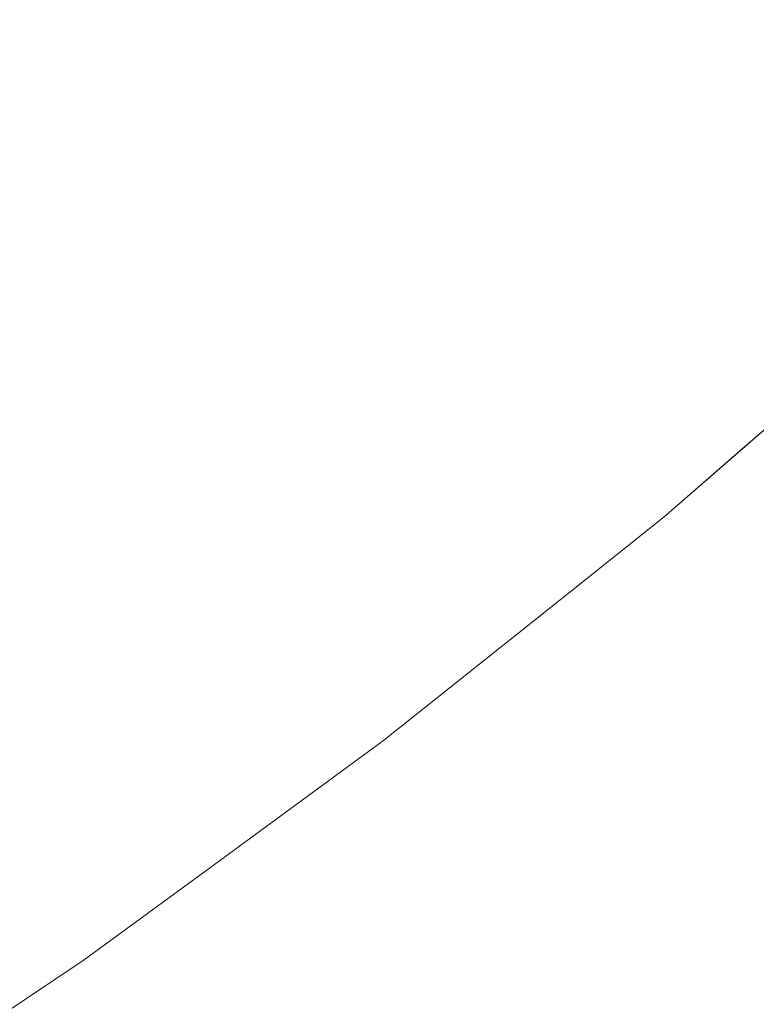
# Model space of a CAD drawing. Header units: centimetres. Extents: x -35.1 to 36.2, y 4.2 to 6.
# Tile 237 of 256: x 12.1765 to 12.1968, y 4.553 to 4.5801. Entities that reach past the tile are written whole.
import ezdxf

# ---------------------------------------------------------------- set-up
doc = ezdxf.new("R2010")
doc.units = ezdxf.units.CM
doc.header["$LTSCALE"] = 2.54
doc.layers.add('Lucido design-1', color=7, linetype='Continuous')

# ---------------------------------------------------------------- blocks, each defined once
blk = doc.blocks.new('Gruppo-4-1')
at = {"color": 7, "linetype": 'Continuous', "lineweight": 9}
blk.add_3dface([(-34.958478, 5.900089, -2312.32217), (-34.958478, 4.300089, -2312.32217), (36.07398, 4.300089, -2312.32217), (36.07398, 5.900089, -2312.32217)], dxfattribs=at)
for points, invisible_edges in [([(36.07398, 5.900089, -2313.12217), (36.07398, 4.300089, -2313.12217), (12.184224, 4.435459, -2313.12217), (12.201998, 4.442995, -2313.12217)], 10), ([(12.177008, 4.580899, -2312.763225), (12.181056, 4.584441, -2312.763225), (12.182587, 4.583489, -2312.765321), (12.178505, 4.579918, -2312.765321)], 15), ([(12.192132, 4.583766, -2312.774006), (12.188106, 4.580055, -2312.774006), (12.186818, 4.580856, -2312.771794), (12.190817, 4.584543, -2312.771794)], 15), ([(12.193383, 4.583028, -2312.776241), (12.189331, 4.579293, -2312.776241), (12.188106, 4.580055, -2312.774006), (12.192132, 4.583766, -2312.774006)], 15), ([(12.178505, 4.579918, -2312.765321), (12.182587, 4.583489, -2312.765321), (12.184058, 4.582574, -2312.767449), (12.179944, 4.578974, -2312.767449)], 15), ([(12.194569, 4.582327, -2312.778496), (12.190493, 4.57857, -2312.778496), (12.189331, 4.579293, -2312.776241), (12.193383, 4.583028, -2312.776241)], 15), ([(12.179944, 4.578974, -2312.767449), (12.184058, 4.582574, -2312.767449), (12.185469, 4.581696, -2312.769608), (12.181324, 4.57807, -2312.769608)], 15), ([(12.195691, 4.581665, -2312.780769), (12.191592, 4.577886, -2312.780769), (12.190493, 4.57857, -2312.778496), (12.194569, 4.582327, -2312.778496)], 15), ([(12.177008, 4.580899, -2312.763225), (12.172788, 4.577395, -2312.763225), (12.171271, 4.578444, -2312.761164), (12.175454, 4.581917, -2312.761164)], 15), ([(12.181324, 4.57807, -2312.769608), (12.185469, 4.581696, -2312.769608), (12.186818, 4.580856, -2312.771794), (12.182644, 4.577204, -2312.771794)], 15), ([(12.196748, 4.58104, -2312.783058), (12.192627, 4.577242, -2312.783058), (12.191592, 4.577886, -2312.780769), (12.195691, 4.581665, -2312.780769)], 15), ([(12.178505, 4.579918, -2312.765321), (12.174251, 4.576385, -2312.765321), (12.172788, 4.577395, -2312.763225), (12.177008, 4.580899, -2312.763225)], 15), ([(12.182644, 4.577204, -2312.771794), (12.186818, 4.580856, -2312.771794), (12.188106, 4.580055, -2312.774006), (12.183904, 4.576378, -2312.774006)], 15), ([(12.197739, 4.580455, -2312.78536), (12.193599, 4.576638, -2312.78536), (12.192627, 4.577242, -2312.783058), (12.196748, 4.58104, -2312.783058)], 15), ([(12.198666, 4.579908, -2312.787674), (12.194506, 4.576073, -2312.787674), (12.193599, 4.576638, -2312.78536), (12.197739, 4.580455, -2312.78536)], 15), ([(12.183904, 4.576378, -2312.774006), (12.188106, 4.580055, -2312.774006), (12.189331, 4.579293, -2312.776241), (12.185102, 4.575593, -2312.776241)], 15), ([(12.179944, 4.578974, -2312.767449), (12.175656, 4.575414, -2312.767449), (12.174251, 4.576385, -2312.765321), (12.178505, 4.579918, -2312.765321)], 15), ([(12.199528, 4.579399, -2312.789995), (12.19535, 4.575548, -2312.789995), (12.194506, 4.576073, -2312.787674), (12.198666, 4.579908, -2312.787674)], 15), ([(12.185102, 4.575593, -2312.776241), (12.189331, 4.579293, -2312.776241), (12.190493, 4.57857, -2312.778496), (12.186239, 4.574848, -2312.778496)], 15), ([(12.200325, 4.578928, -2312.792323), (12.196131, 4.575062, -2312.792323), (12.19535, 4.575548, -2312.789995), (12.199528, 4.579399, -2312.789995)], 15), ([(12.181324, 4.57807, -2312.769608), (12.177004, 4.574483, -2312.769608), (12.175656, 4.575414, -2312.767449), (12.179944, 4.578974, -2312.767449)], 15), ([(12.201057, 4.578495, -2312.794654), (12.196849, 4.574616, -2312.794654), (12.196131, 4.575062, -2312.792323), (12.200325, 4.578928, -2312.792323)], 15), ([(12.186239, 4.574848, -2312.778496), (12.190493, 4.57857, -2312.778496), (12.191592, 4.577886, -2312.780769), (12.187314, 4.574143, -2312.780769)], 15), ([(12.182644, 4.577204, -2312.771794), (12.178294, 4.573592, -2312.771794), (12.177004, 4.574483, -2312.769608), (12.181324, 4.57807, -2312.769608)], 15), ([(12.187314, 4.574143, -2312.780769), (12.191592, 4.577886, -2312.780769), (12.192627, 4.577242, -2312.783058), (12.188327, 4.573479, -2312.783058)], 15), ([(12.183904, 4.576378, -2312.774006), (12.179524, 4.572742, -2312.774006), (12.178294, 4.573592, -2312.771794), (12.182644, 4.577204, -2312.771794)], 15), ([(12.188327, 4.573479, -2312.783058), (12.192627, 4.577242, -2312.783058), (12.193599, 4.576638, -2312.78536), (12.189277, 4.572856, -2312.78536)], 15), ([(12.189277, 4.572856, -2312.78536), (12.193599, 4.576638, -2312.78536), (12.194506, 4.576073, -2312.787674), (12.190165, 4.572274, -2312.787674)], 15), ([(12.185102, 4.575593, -2312.776241), (12.180695, 4.571933, -2312.776241), (12.179524, 4.572742, -2312.774006), (12.183904, 4.576378, -2312.774006)], 15), ([(12.190165, 4.572274, -2312.787674), (12.194506, 4.576073, -2312.787674), (12.19535, 4.575548, -2312.789995), (12.19099, 4.571733, -2312.789995)], 15), ([(12.171195, 4.571899, -2312.767449), (12.175656, 4.575414, -2312.767449), (12.177004, 4.574483, -2312.769608), (12.172509, 4.570941, -2312.769608)], 15), ([(12.186239, 4.574848, -2312.778496), (12.181806, 4.571166, -2312.778496), (12.180695, 4.571933, -2312.776241), (12.185102, 4.575593, -2312.776241)], 15), ([(12.19099, 4.571733, -2312.789995), (12.19535, 4.575548, -2312.789995), (12.196131, 4.575062, -2312.792323), (12.191754, 4.571232, -2312.792323)], 15), ([(12.187314, 4.574143, -2312.780769), (12.182856, 4.570441, -2312.780769), (12.181806, 4.571166, -2312.778496), (12.186239, 4.574848, -2312.778496)], 15), ([(12.191754, 4.571232, -2312.792323), (12.196131, 4.575062, -2312.792323), (12.196849, 4.574616, -2312.794654), (12.192456, 4.570772, -2312.794654)], 15), ([(12.192456, 4.570772, -2312.794654), (12.196849, 4.574616, -2312.794654), (12.197504, 4.574208, -2312.796987), (12.193097, 4.570352, -2312.796987)], 15), ([(12.172509, 4.570941, -2312.769608), (12.177004, 4.574483, -2312.769608), (12.178294, 4.573592, -2312.771794), (12.173767, 4.570025, -2312.771794)], 15), ([(12.188327, 4.573479, -2312.783058), (12.183845, 4.569757, -2312.783058), (12.182856, 4.570441, -2312.780769), (12.187314, 4.574143, -2312.780769)], 15), ([(12.193097, 4.570352, -2312.796987), (12.197504, 4.574208, -2312.796987), (12.198097, 4.573839, -2312.799319), (12.193678, 4.569972, -2312.799319)], 15), ([(12.193678, 4.569972, -2312.799319), (12.198097, 4.573839, -2312.799319), (12.198629, 4.573508, -2312.801649), (12.194198, 4.56963, -2312.801649)], 15), ([(12.173767, 4.570025, -2312.771794), (12.178294, 4.573592, -2312.771794), (12.179524, 4.572742, -2312.774006), (12.174967, 4.569151, -2312.774006)], 15), ([(12.189277, 4.572856, -2312.78536), (12.184773, 4.569116, -2312.78536), (12.183845, 4.569757, -2312.783058), (12.188327, 4.573479, -2312.783058)], 15), ([(12.194198, 4.56963, -2312.801649), (12.198629, 4.573508, -2312.801649), (12.199101, 4.573214, -2312.803974), (12.194659, 4.569328, -2312.803974)], 15), ([(12.194659, 4.569328, -2312.803974), (12.199101, 4.573214, -2312.803974), (12.199513, 4.572958, -2312.806291), (12.195063, 4.569064, -2312.806291)], 15), ([(12.195063, 4.569064, -2312.806291), (12.199513, 4.572958, -2312.806291), (12.199867, 4.572738, -2312.8086), (12.195408, 4.568837, -2312.8086)], 15), ([(12.174967, 4.569151, -2312.774006), (12.179524, 4.572742, -2312.774006), (12.180695, 4.571933, -2312.776241), (12.176109, 4.56832, -2312.776241)], 15), ([(12.190165, 4.572274, -2312.787674), (12.18564, 4.568517, -2312.787674), (12.184773, 4.569116, -2312.78536), (12.189277, 4.572856, -2312.78536)], 15), ([(12.201432, 4.5727, -2313.02217), (12.196312, 4.568258, -2313.02217), (12.194236, 4.566456, -2312.82217), (12.200807, 4.572158, -2312.82217)], 10), ([(12.195408, 4.568837, -2312.8086), (12.199867, 4.572738, -2312.8086), (12.200162, 4.572554, -2312.810899), (12.195698, 4.568647, -2312.810899)], 15), ([(12.196312, 4.568258, -2313.02217), (12.201432, 4.5727, -2313.02217), (12.20083, 4.572138, -2313.023745)], 10), ([(12.195698, 4.568647, -2312.810899), (12.200162, 4.572554, -2312.810899), (12.200402, 4.572405, -2312.813185), (12.195932, 4.568494, -2312.813185)], 15), ([(12.195932, 4.568494, -2312.813185), (12.200402, 4.572405, -2312.813185), (12.200586, 4.572291, -2312.815456), (12.196112, 4.568376, -2312.815456)], 15), ([(12.19099, 4.571733, -2312.789995), (12.186447, 4.56796, -2312.789995), (12.18564, 4.568517, -2312.787674), (12.190165, 4.572274, -2312.787674)], 15), ([(12.200807, 4.572158, -2312.82217), (12.194236, 4.566456, -2312.82217), (12.196314, 4.568243, -2312.81995)], 10), ([(12.196112, 4.568376, -2312.815456), (12.200586, 4.572291, -2312.815456), (12.200715, 4.57221, -2312.817712), (12.196239, 4.568293, -2312.817712)], 15), ([(12.196239, 4.568293, -2312.817712), (12.200715, 4.57221, -2312.817712), (12.200792, 4.572162, -2312.81995), (12.196314, 4.568243, -2312.81995)], 15), ([(12.20083, 4.572138, -2313.023745), (12.196351, 4.568219, -2313.023745), (12.196312, 4.568258, -2313.02217)], 11), ([(12.196314, 4.568243, -2312.81995), (12.200792, 4.572162, -2312.81995), (12.200807, 4.572158, -2312.82217)], 11), ([(12.20083, 4.572138, -2313.023745), (12.200869, 4.572114, -2313.025344), (12.196389, 4.568194, -2313.025344), (12.196351, 4.568219, -2313.023745)], 15), ([(12.176109, 4.56832, -2312.776241), (12.180695, 4.571933, -2312.776241), (12.181806, 4.571166, -2312.778496), (12.177192, 4.567531, -2312.778496)], 15), ([(12.196454, 4.568151, -2313.026967), (12.196389, 4.568194, -2313.025344), (12.200869, 4.572114, -2313.025344), (12.200936, 4.572073, -2313.026967)], 15), ([(12.200936, 4.572073, -2313.026967), (12.201031, 4.572013, -2313.028615), (12.196548, 4.56809, -2313.028615), (12.196454, 4.568151, -2313.026967)], 15), ([(12.19667, 4.56801, -2313.030287), (12.196548, 4.56809, -2313.028615), (12.201031, 4.572013, -2313.028615), (12.201157, 4.571935, -2313.030287)], 15), ([(12.201157, 4.571935, -2313.030287), (12.201314, 4.571838, -2313.031982), (12.196824, 4.567909, -2313.031982), (12.19667, 4.56801, -2313.030287)], 15), ([(12.191754, 4.571232, -2312.792323), (12.187193, 4.567445, -2312.792323), (12.186447, 4.56796, -2312.789995), (12.19099, 4.571733, -2312.789995)], 15), ([(12.177192, 4.567531, -2312.778496), (12.181806, 4.571166, -2312.778496), (12.182856, 4.570441, -2312.780769), (12.178216, 4.566785, -2312.780769)], 15), ([(12.192456, 4.570772, -2312.794654), (12.187878, 4.566971, -2312.794654), (12.187193, 4.567445, -2312.792323), (12.191754, 4.571232, -2312.792323)], 15), ([(12.193097, 4.570352, -2312.796987), (12.188504, 4.566538, -2312.796987), (12.187878, 4.566971, -2312.794654), (12.192456, 4.570772, -2312.794654)], 15), ([(12.178216, 4.566785, -2312.780769), (12.182856, 4.570441, -2312.780769), (12.183845, 4.569757, -2312.783058), (12.17918, 4.566083, -2312.783058)], 15), ([(12.193678, 4.569972, -2312.799319), (12.189071, 4.566147, -2312.799319), (12.188504, 4.566538, -2312.796987), (12.193097, 4.570352, -2312.796987)], 15), ([(12.194198, 4.56963, -2312.801649), (12.18958, 4.565795, -2312.801649), (12.189071, 4.566147, -2312.799319), (12.193678, 4.569972, -2312.799319)], 15), ([(12.17918, 4.566083, -2312.783058), (12.183845, 4.569757, -2312.783058), (12.184773, 4.569116, -2312.78536), (12.180086, 4.565423, -2312.78536)], 15), ([(12.194659, 4.569328, -2312.803974), (12.190031, 4.565484, -2312.803974), (12.18958, 4.565795, -2312.801649), (12.194198, 4.56963, -2312.801649)], 15), ([(12.195063, 4.569064, -2312.806291), (12.190424, 4.565212, -2312.806291), (12.190031, 4.565484, -2312.803974), (12.194659, 4.569328, -2312.803974)], 15), ([(12.180086, 4.565423, -2312.78536), (12.184773, 4.569116, -2312.78536), (12.18564, 4.568517, -2312.787674), (12.180931, 4.564807, -2312.787674)], 15), ([(12.195408, 4.568837, -2312.8086), (12.190762, 4.564979, -2312.8086), (12.190424, 4.565212, -2312.806291), (12.195063, 4.569064, -2312.806291)], 15), ([(12.195698, 4.568647, -2312.810899), (12.191045, 4.564783, -2312.810899), (12.190762, 4.564979, -2312.8086), (12.195408, 4.568837, -2312.8086)], 15), ([(12.195932, 4.568494, -2312.813185), (12.191273, 4.564626, -2312.813185), (12.191045, 4.564783, -2312.810899), (12.195698, 4.568647, -2312.810899)], 15), ([(12.180931, 4.564807, -2312.787674), (12.18564, 4.568517, -2312.787674), (12.186447, 4.56796, -2312.789995), (12.181718, 4.564235, -2312.789995)], 15), ([(12.196112, 4.568376, -2312.815456), (12.191449, 4.564504, -2312.815456), (12.191273, 4.564626, -2312.813185), (12.195932, 4.568494, -2312.813185)], 15), ([(12.196239, 4.568293, -2312.817712), (12.191573, 4.564418, -2312.817712), (12.191449, 4.564504, -2312.815456), (12.196112, 4.568376, -2312.815456)], 15), ([(12.177192, 4.567531, -2312.778496), (12.172397, 4.563949, -2312.778496), (12.171343, 4.564759, -2312.776241), (12.176109, 4.56832, -2312.776241)], 15), ([(12.196314, 4.568243, -2312.81995), (12.191647, 4.564368, -2312.81995), (12.191573, 4.564418, -2312.817712), (12.196239, 4.568293, -2312.817712)], 15), ([(12.191647, 4.564368, -2312.81995), (12.196314, 4.568243, -2312.81995), (12.194236, 4.566456, -2312.82217)], 11), ([(12.194236, 4.566456, -2313.02217), (12.196351, 4.568219, -2313.023745), (12.191683, 4.564343, -2313.023745)], 11), ([(12.196351, 4.568219, -2313.023745), (12.196389, 4.568194, -2313.025344), (12.19172, 4.564317, -2313.025344), (12.191683, 4.564343, -2313.023745)], 15), ([(12.191784, 4.564273, -2313.026967), (12.19172, 4.564317, -2313.025344), (12.196389, 4.568194, -2313.025344), (12.196454, 4.568151, -2313.026967)], 15), ([(12.196454, 4.568151, -2313.026967), (12.196548, 4.56809, -2313.028615), (12.191875, 4.56421, -2313.028615), (12.191784, 4.564273, -2313.026967)], 15), ([(12.191995, 4.564127, -2313.030287), (12.191875, 4.56421, -2313.028615), (12.196548, 4.56809, -2313.028615), (12.19667, 4.56801, -2313.030287)], 15), ([(12.194236, 4.566456, -2313.02217), (12.196312, 4.568258, -2313.02217), (12.196351, 4.568219, -2313.023745)], 10), ([(12.196312, 4.568258, -2313.02217), (12.194236, 4.566456, -2313.02217), (12.194236, 4.566456, -2312.82217)], 10), ([(12.181718, 4.564235, -2312.789995), (12.186447, 4.56796, -2312.789995), (12.187193, 4.567445, -2312.792323), (12.182446, 4.563705, -2312.792323)], 15), ([(12.19667, 4.56801, -2313.030287), (12.196824, 4.567909, -2313.031982), (12.192145, 4.564023, -2313.031982), (12.191995, 4.564127, -2313.030287)], 15), ([(12.192326, 4.563898, -2313.033702), (12.192145, 4.564023, -2313.031982), (12.196824, 4.567909, -2313.031982), (12.19701, 4.567787, -2313.033702)], 15), ([(12.19701, 4.567787, -2313.033702), (12.197229, 4.567644, -2313.035444), (12.19254, 4.56375, -2313.035444), (12.192326, 4.563898, -2313.033702)], 15), ([(12.178216, 4.566785, -2312.780769), (12.173394, 4.563183, -2312.780769), (12.172397, 4.563949, -2312.778496), (12.177192, 4.567531, -2312.778496)], 15), ([(12.192788, 4.563579, -2313.03721), (12.19254, 4.56375, -2313.035444), (12.197229, 4.567644, -2313.035444), (12.197483, 4.567477, -2313.03721)], 15), ([(12.182446, 4.563705, -2312.792323), (12.187193, 4.567445, -2312.792323), (12.187878, 4.566971, -2312.794654), (12.183114, 4.563218, -2312.794654)], 15), ([(12.197483, 4.567477, -2313.03721), (12.197773, 4.567287, -2313.038998), (12.193072, 4.563383, -2313.038998), (12.192788, 4.563579, -2313.03721)], 15), ([(12.193392, 4.563162, -2313.040809), (12.193072, 4.563383, -2313.038998), (12.197773, 4.567287, -2313.038998), (12.198101, 4.567072, -2313.040809)], 15), ([(12.198101, 4.567072, -2313.040809), (12.198469, 4.566831, -2313.042641), (12.193751, 4.562914, -2313.042641), (12.193392, 4.563162, -2313.040809)], 15), ([(12.17918, 4.566083, -2312.783058), (12.174333, 4.562462, -2312.783058), (12.173394, 4.563183, -2312.780769), (12.178216, 4.566785, -2312.780769)], 15), ([(12.183114, 4.563218, -2312.794654), (12.187878, 4.566971, -2312.794654), (12.188504, 4.566538, -2312.796987), (12.183725, 4.562773, -2312.796987)], 15), ([(12.198877, 4.566563, -2313.044493), (12.19415, 4.562638, -2313.044493), (12.193751, 4.562914, -2313.042641), (12.198469, 4.566831, -2313.042641)], 15), ([(12.183725, 4.562773, -2312.796987), (12.188504, 4.566538, -2312.796987), (12.189071, 4.566147, -2312.799319), (12.184278, 4.56237, -2312.799319)], 15), ([(12.191683, 4.564343, -2313.023745), (12.191642, 4.564387, -2313.02217), (12.194236, 4.566456, -2313.02217)], 9), ([(12.191642, 4.564387, -2312.82217), (12.194236, 4.566456, -2312.82217), (12.194236, 4.566456, -2313.02217), (12.191642, 4.564387, -2313.02217)], 10), ([(12.194236, 4.566456, -2312.82217), (12.191642, 4.564387, -2312.82217), (12.191647, 4.564368, -2312.81995)], 10), ([(12.199327, 4.566268, -2313.046366), (12.19459, 4.562334, -2313.046366), (12.19415, 4.562638, -2313.044493), (12.198877, 4.566563, -2313.044493)], 15), ([(12.199822, 4.565944, -2313.048259), (12.195073, 4.562001, -2313.048259), (12.19459, 4.562334, -2313.046366), (12.199327, 4.566268, -2313.046366)], 15), ([(12.180086, 4.565423, -2312.78536), (12.175215, 4.561784, -2312.78536), (12.174333, 4.562462, -2312.783058), (12.17918, 4.566083, -2312.783058)], 15), ([(12.184278, 4.56237, -2312.799319), (12.189071, 4.566147, -2312.799319), (12.18958, 4.565795, -2312.801649), (12.184774, 4.562009, -2312.801649)], 15), ([(12.200362, 4.56559, -2313.05017), (12.195601, 4.561636, -2313.05017), (12.195073, 4.562001, -2313.048259), (12.199822, 4.565944, -2313.048259)], 15), ([(12.184774, 4.562009, -2312.801649), (12.18958, 4.565795, -2312.801649), (12.190031, 4.565484, -2312.803974), (12.185213, 4.561689, -2312.803974)], 15), ([(12.180931, 4.564807, -2312.787674), (12.176038, 4.561152, -2312.787674), (12.175215, 4.561784, -2312.78536), (12.180086, 4.565423, -2312.78536)], 15), ([(12.185213, 4.561689, -2312.803974), (12.190031, 4.565484, -2312.803974), (12.190424, 4.565212, -2312.806291), (12.185597, 4.561409, -2312.806291)], 15), ([(12.200949, 4.565205, -2313.052099), (12.196174, 4.56124, -2313.052099), (12.195601, 4.561636, -2313.05017), (12.200362, 4.56559, -2313.05017)], 15), ([(12.185597, 4.561409, -2312.806291), (12.190424, 4.565212, -2312.806291), (12.190762, 4.564979, -2312.8086), (12.185927, 4.561169, -2312.8086)], 15), ([(12.201585, 4.564788, -2313.054044), (12.196795, 4.560811, -2313.054044), (12.196174, 4.56124, -2313.052099), (12.200949, 4.565205, -2313.052099)], 15), ([(12.181718, 4.564235, -2312.789995), (12.176804, 4.560563, -2312.789995), (12.176038, 4.561152, -2312.787674), (12.180931, 4.564807, -2312.787674)], 15), ([(12.185927, 4.561169, -2312.8086), (12.190762, 4.564979, -2312.8086), (12.191045, 4.564783, -2312.810899), (12.186202, 4.560969, -2312.810899)], 15), ([(12.186202, 4.560969, -2312.810899), (12.191045, 4.564783, -2312.810899), (12.191273, 4.564626, -2312.813185), (12.186425, 4.560806, -2312.813185)], 15), ([(12.186425, 4.560806, -2312.813185), (12.191273, 4.564626, -2312.813185), (12.191449, 4.564504, -2312.815456), (12.186597, 4.560681, -2312.815456)], 15), ([(12.186825, 4.560515, -2313.023745), (12.18652, 4.5603, -2313.02217), (12.191642, 4.564387, -2313.02217)], 9), ([(12.191642, 4.564387, -2313.02217), (12.18652, 4.5603, -2313.02217), (12.18652, 4.5603, -2312.82217), (12.191642, 4.564387, -2312.82217)], 10), ([(12.191642, 4.564387, -2312.82217), (12.18652, 4.5603, -2312.82217), (12.186789, 4.560541, -2312.81995)], 10), ([(12.186597, 4.560681, -2312.815456), (12.191449, 4.564504, -2312.815456), (12.191573, 4.564418, -2312.817712), (12.186718, 4.560593, -2312.817712)], 15), ([(12.186718, 4.560593, -2312.817712), (12.191573, 4.564418, -2312.817712), (12.191647, 4.564368, -2312.81995), (12.186789, 4.560541, -2312.81995)], 15), ([(12.186789, 4.560541, -2312.81995), (12.191647, 4.564368, -2312.81995), (12.191642, 4.564387, -2312.82217)], 11), ([(12.191642, 4.564387, -2313.02217), (12.191683, 4.564343, -2313.023745), (12.186825, 4.560515, -2313.023745)], 11), ([(12.191683, 4.564343, -2313.023745), (12.19172, 4.564317, -2313.025344), (12.186861, 4.560489, -2313.025344), (12.186825, 4.560515, -2313.023745)], 15), ([(12.186923, 4.560444, -2313.026967), (12.186861, 4.560489, -2313.025344), (12.19172, 4.564317, -2313.025344), (12.191784, 4.564273, -2313.026967)], 15), ([(12.191784, 4.564273, -2313.026967), (12.191875, 4.56421, -2313.028615), (12.187012, 4.560379, -2313.028615), (12.186923, 4.560444, -2313.026967)], 15), ([(12.182446, 4.563705, -2312.792323), (12.177513, 4.560019, -2312.792323), (12.176804, 4.560563, -2312.789995), (12.181718, 4.564235, -2312.789995)], 15), ([(12.187129, 4.560294, -2313.030287), (12.187012, 4.560379, -2313.028615), (12.191875, 4.56421, -2313.028615), (12.191995, 4.564127, -2313.030287)], 15), ([(12.191995, 4.564127, -2313.030287), (12.192145, 4.564023, -2313.031982), (12.187275, 4.560187, -2313.031982), (12.187129, 4.560294, -2313.030287)], 15), ([(12.187452, 4.560058, -2313.033702), (12.187275, 4.560187, -2313.031982), (12.192145, 4.564023, -2313.031982), (12.192326, 4.563898, -2313.033702)], 15), ([(12.192326, 4.563898, -2313.033702), (12.19254, 4.56375, -2313.035444), (12.187661, 4.559906, -2313.035444), (12.187452, 4.560058, -2313.033702)], 15), ([(12.187903, 4.55973, -2313.03721), (12.187661, 4.559906, -2313.035444), (12.19254, 4.56375, -2313.035444), (12.192788, 4.563579, -2313.03721)], 15), ([(12.183114, 4.563218, -2312.794654), (12.178164, 4.559519, -2312.794654), (12.177513, 4.560019, -2312.792323), (12.182446, 4.563705, -2312.792323)], 15), ([(12.192788, 4.563579, -2313.03721), (12.193072, 4.563383, -2313.038998), (12.188179, 4.559529, -2313.038998), (12.187903, 4.55973, -2313.03721)], 15), ([(12.183725, 4.562773, -2312.796987), (12.178758, 4.559062, -2312.796987), (12.178164, 4.559519, -2312.794654), (12.183114, 4.563218, -2312.794654)], 15), ([(12.188492, 4.559301, -2313.040809), (12.188179, 4.559529, -2313.038998), (12.193072, 4.563383, -2313.038998), (12.193392, 4.563162, -2313.040809)], 15), ([(12.193392, 4.563162, -2313.040809), (12.193751, 4.562914, -2313.042641), (12.188842, 4.559046, -2313.042641), (12.188492, 4.559301, -2313.040809)], 15), ([(12.189231, 4.558763, -2313.044493), (12.188842, 4.559046, -2313.042641), (12.193751, 4.562914, -2313.042641), (12.19415, 4.562638, -2313.044493)], 15), ([(12.184278, 4.56237, -2312.799319), (12.179297, 4.558649, -2312.799319), (12.178758, 4.559062, -2312.796987), (12.183725, 4.562773, -2312.796987)], 15), ([(12.184774, 4.562009, -2312.801649), (12.17978, 4.558278, -2312.801649), (12.179297, 4.558649, -2312.799319), (12.184278, 4.56237, -2312.799319)], 15), ([(12.19415, 4.562638, -2313.044493), (12.19459, 4.562334, -2313.046366), (12.18966, 4.55845, -2313.046366), (12.189231, 4.558763, -2313.044493)], 15), ([(12.18966, 4.55845, -2313.046366), (12.19459, 4.562334, -2313.046366), (12.195073, 4.562001, -2313.048259), (12.190131, 4.558107, -2313.048259)], 15), ([(12.185213, 4.561689, -2312.803974), (12.180208, 4.557949, -2312.803974), (12.17978, 4.558278, -2312.801649), (12.184774, 4.562009, -2312.801649)], 15), ([(12.190131, 4.558107, -2313.048259), (12.195073, 4.562001, -2313.048259), (12.195601, 4.561636, -2313.05017), (12.190646, 4.557733, -2313.05017)], 15), ([(12.185597, 4.561409, -2312.806291), (12.180581, 4.557662, -2312.806291), (12.180208, 4.557949, -2312.803974), (12.185213, 4.561689, -2312.803974)], 15), ([(12.190646, 4.557733, -2313.05017), (12.195601, 4.561636, -2313.05017), (12.196174, 4.56124, -2313.052099), (12.191205, 4.557325, -2313.052099)], 15), ([(12.185927, 4.561169, -2312.8086), (12.180902, 4.557415, -2312.8086), (12.180581, 4.557662, -2312.806291), (12.185597, 4.561409, -2312.806291)], 15), ([(12.170961, 4.557557, -2312.787674), (12.176038, 4.561152, -2312.787674), (12.176804, 4.560563, -2312.789995), (12.171705, 4.556953, -2312.789995)], 15), ([(12.186202, 4.560969, -2312.810899), (12.181171, 4.557209, -2312.810899), (12.180902, 4.557415, -2312.8086), (12.185927, 4.561169, -2312.8086)], 15), ([(12.191205, 4.557325, -2313.052099), (12.196174, 4.56124, -2313.052099), (12.196795, 4.560811, -2313.054044), (12.19181, 4.556884, -2313.054044)], 15), ([(12.186425, 4.560806, -2312.813185), (12.181388, 4.557042, -2312.813185), (12.181171, 4.557209, -2312.810899), (12.186202, 4.560969, -2312.810899)], 15), ([(12.186597, 4.560681, -2312.815456), (12.181555, 4.556914, -2312.815456), (12.181388, 4.557042, -2312.813185), (12.186425, 4.560806, -2312.813185)], 15), ([(12.19181, 4.556884, -2313.054044), (12.196795, 4.560811, -2313.054044), (12.197465, 4.560348, -2313.056004), (12.192464, 4.556408, -2313.056004)], 15), ([(12.171705, 4.556953, -2312.789995), (12.176804, 4.560563, -2312.789995), (12.177513, 4.560019, -2312.792323), (12.172394, 4.556395, -2312.792323)], 15), ([(12.186718, 4.560593, -2312.817712), (12.181672, 4.556824, -2312.817712), (12.181555, 4.556914, -2312.815456), (12.186597, 4.560681, -2312.815456)], 15), ([(12.186789, 4.560541, -2312.81995), (12.181742, 4.55677, -2312.81995), (12.181672, 4.556824, -2312.817712), (12.186718, 4.560593, -2312.817712)], 15), ([(12.181742, 4.55677, -2312.81995), (12.186789, 4.560541, -2312.81995), (12.18652, 4.5603, -2312.82217)], 11), ([(12.186825, 4.560515, -2313.023745), (12.186861, 4.560489, -2313.025344), (12.181812, 4.556716, -2313.025344), (12.181777, 4.556744, -2313.023745)], 15), ([(12.18652, 4.5603, -2313.02217), (12.186825, 4.560515, -2313.023745), (12.181777, 4.556744, -2313.023745)], 11), ([(12.181872, 4.55667, -2313.026967), (12.181812, 4.556716, -2313.025344), (12.186861, 4.560489, -2313.025344), (12.186923, 4.560444, -2313.026967)], 15), ([(12.181777, 4.556744, -2313.023745), (12.181735, 4.556794, -2313.02217), (12.18652, 4.5603, -2313.02217)], 9), ([(12.181735, 4.556794, -2312.82217), (12.18652, 4.5603, -2312.82217), (12.18652, 4.5603, -2313.02217), (12.181735, 4.556794, -2313.02217)], 10), ([(12.18652, 4.5603, -2312.82217), (12.181735, 4.556794, -2312.82217), (12.181742, 4.55677, -2312.81995)], 10), ([(12.186923, 4.560444, -2313.026967), (12.187012, 4.560379, -2313.028615), (12.181959, 4.556604, -2313.028615), (12.181872, 4.55667, -2313.026967)], 15), ([(12.182073, 4.556516, -2313.030287), (12.181959, 4.556604, -2313.028615), (12.187012, 4.560379, -2313.028615), (12.187129, 4.560294, -2313.030287)], 15), ([(12.187129, 4.560294, -2313.030287), (12.187275, 4.560187, -2313.031982), (12.182215, 4.556407, -2313.031982), (12.182073, 4.556516, -2313.030287)], 15), ([(12.192464, 4.556408, -2313.056004), (12.197465, 4.560348, -2313.056004), (12.198186, 4.55985, -2313.057979), (12.193167, 4.555896, -2313.057979)], 15), ([(12.172394, 4.556395, -2312.792323), (12.177513, 4.560019, -2312.792323), (12.178164, 4.559519, -2312.794654), (12.173027, 4.555882, -2312.794654)], 15), ([(12.182387, 4.556274, -2313.033702), (12.182215, 4.556407, -2313.031982), (12.187275, 4.560187, -2313.031982), (12.187452, 4.560058, -2313.033702)], 15), ([(12.187452, 4.560058, -2313.033702), (12.187661, 4.559906, -2313.035444), (12.182591, 4.556118, -2313.035444), (12.182387, 4.556274, -2313.033702)], 15), ([(12.182826, 4.555937, -2313.03721), (12.182591, 4.556118, -2313.035444), (12.187661, 4.559906, -2313.035444), (12.187903, 4.55973, -2313.03721)], 15), ([(12.187903, 4.55973, -2313.03721), (12.188179, 4.559529, -2313.038998), (12.183095, 4.55573, -2313.038998), (12.182826, 4.555937, -2313.03721)], 15), ([(12.193167, 4.555896, -2313.057979), (12.198186, 4.55985, -2313.057979), (12.198959, 4.559316, -2313.059966), (12.193921, 4.555347, -2313.059966)], 15), ([(12.173027, 4.555882, -2312.794654), (12.178164, 4.559519, -2312.794654), (12.178758, 4.559062, -2312.796987), (12.173605, 4.555413, -2312.796987)], 15), ([(12.1834, 4.555497, -2313.040809), (12.183095, 4.55573, -2313.038998), (12.188179, 4.559529, -2313.038998), (12.188492, 4.559301, -2313.040809)], 15), ([(12.188492, 4.559301, -2313.040809), (12.188842, 4.559046, -2313.042641), (12.183741, 4.555235, -2313.042641), (12.1834, 4.555497, -2313.040809)], 15), ([(12.193921, 4.555347, -2313.059966), (12.198959, 4.559316, -2313.059966), (12.199785, 4.558745, -2313.061965), (12.194727, 4.55476, -2313.061965)], 15), ([(12.173605, 4.555413, -2312.796987), (12.178758, 4.559062, -2312.796987), (12.179297, 4.558649, -2312.799319), (12.174128, 4.554989, -2312.799319)], 15), ([(12.184119, 4.554944, -2313.044493), (12.183741, 4.555235, -2313.042641), (12.188842, 4.559046, -2313.042641), (12.189231, 4.558763, -2313.044493)], 15), ([(12.174128, 4.554989, -2312.799319), (12.179297, 4.558649, -2312.799319), (12.17978, 4.558278, -2312.801649), (12.174597, 4.554608, -2312.801649)], 15), ([(12.189231, 4.558763, -2313.044493), (12.18966, 4.55845, -2313.046366), (12.184537, 4.554623, -2313.046366), (12.184119, 4.554944, -2313.044493)], 15), ([(12.194727, 4.55476, -2313.061965), (12.199785, 4.558745, -2313.061965), (12.200667, 4.558136, -2313.063974), (12.195587, 4.554134, -2313.063974)], 15), ([(12.190131, 4.558107, -2313.048259), (12.184996, 4.554271, -2313.048259), (12.184537, 4.554623, -2313.046366), (12.18966, 4.55845, -2313.046366)], 15), ([(12.174597, 4.554608, -2312.801649), (12.17978, 4.558278, -2312.801649), (12.180208, 4.557949, -2312.803974), (12.175013, 4.554271, -2312.803974)], 15), ([(12.190646, 4.557733, -2313.05017), (12.185497, 4.553886, -2313.05017), (12.184996, 4.554271, -2313.048259), (12.190131, 4.558107, -2313.048259)], 15), ([(12.195587, 4.554134, -2313.063974), (12.200667, 4.558136, -2313.063974), (12.201606, 4.557488, -2313.06599), (12.196502, 4.553467, -2313.06599)], 15), ([(12.175013, 4.554271, -2312.803974), (12.180208, 4.557949, -2312.803974), (12.180581, 4.557662, -2312.806291), (12.175376, 4.553976, -2312.806291)], 15), ([(12.175376, 4.553976, -2312.806291), (12.180581, 4.557662, -2312.806291), (12.180902, 4.557415, -2312.8086), (12.175688, 4.553724, -2312.8086)], 15), ([(12.191205, 4.557325, -2313.052099), (12.186041, 4.553468, -2313.052099), (12.185497, 4.553886, -2313.05017), (12.190646, 4.557733, -2313.05017)], 15), ([(12.175688, 4.553724, -2312.8086), (12.180902, 4.557415, -2312.8086), (12.181171, 4.557209, -2312.810899), (12.175949, 4.553512, -2312.810899)], 15), ([(12.19181, 4.556884, -2313.054044), (12.186631, 4.553015, -2313.054044), (12.186041, 4.553468, -2313.052099), (12.191205, 4.557325, -2313.052099)], 15), ([(12.196502, 4.553467, -2313.06599), (12.201606, 4.557488, -2313.06599), (12.202602, 4.556799, -2313.068013), (12.197474, 4.552759, -2313.068013)], 15), ([(12.175949, 4.553512, -2312.810899), (12.181171, 4.557209, -2312.810899), (12.181388, 4.557042, -2312.813185), (12.17616, 4.553341, -2312.813185)], 15), ([(12.17616, 4.553341, -2312.813185), (12.181388, 4.557042, -2312.813185), (12.181555, 4.556914, -2312.815456), (12.176322, 4.553209, -2312.815456)], 15), ([(12.176322, 4.553209, -2312.815456), (12.181555, 4.556914, -2312.815456), (12.181672, 4.556824, -2312.817712), (12.176437, 4.553117, -2312.817712)], 15), ([(12.176437, 4.553117, -2312.817712), (12.181672, 4.556824, -2312.817712), (12.181742, 4.55677, -2312.81995), (12.176504, 4.553062, -2312.81995)], 15), ([(12.178268, 4.554255, -2312.82217), (12.176504, 4.553062, -2312.81995), (12.181742, 4.55677, -2312.81995)], 11), ([(12.181777, 4.556744, -2313.023745), (12.176538, 4.553034, -2313.023745), (12.178268, 4.554255, -2313.02217)], 11), ([(12.181777, 4.556744, -2313.023745), (12.181812, 4.556716, -2313.025344), (12.176572, 4.553007, -2313.025344), (12.176538, 4.553034, -2313.023745)], 15), ([(12.176631, 4.552959, -2313.026967), (12.176572, 4.553007, -2313.025344), (12.181812, 4.556716, -2313.025344), (12.181872, 4.55667, -2313.026967)], 15), ([(12.178268, 4.554255, -2313.02217), (12.181735, 4.556794, -2313.02217), (12.181777, 4.556744, -2313.023745)], 10), ([(12.181735, 4.556794, -2313.02217), (12.178268, 4.554255, -2313.02217), (12.178268, 4.554255, -2312.82217), (12.181735, 4.556794, -2312.82217)], 10), ([(12.181742, 4.55677, -2312.81995), (12.181735, 4.556794, -2312.82217), (12.178268, 4.554255, -2312.82217)], 9), ([(12.192464, 4.556408, -2313.056004), (12.187267, 4.552526, -2313.056004), (12.186631, 4.553015, -2313.054044), (12.19181, 4.556884, -2313.054044)], 15), ([(12.181872, 4.55667, -2313.026967), (12.181959, 4.556604, -2313.028615), (12.176715, 4.552891, -2313.028615), (12.176631, 4.552959, -2313.026967)], 15), ([(12.176826, 4.552801, -2313.030287), (12.176715, 4.552891, -2313.028615), (12.181959, 4.556604, -2313.028615), (12.182073, 4.556516, -2313.030287)], 15), ([(12.182073, 4.556516, -2313.030287), (12.182215, 4.556407, -2313.031982), (12.176964, 4.552689, -2313.031982), (12.176826, 4.552801, -2313.030287)], 15), ([(12.177132, 4.552553, -2313.033702), (12.176964, 4.552689, -2313.031982), (12.182215, 4.556407, -2313.031982), (12.182387, 4.556274, -2313.033702)], 15), ([(12.182387, 4.556274, -2313.033702), (12.182591, 4.556118, -2313.035444), (12.177329, 4.552393, -2313.035444), (12.177132, 4.552553, -2313.033702)], 15), ([(12.193167, 4.555896, -2313.057979), (12.187952, 4.552, -2313.057979), (12.187267, 4.552526, -2313.056004), (12.192464, 4.556408, -2313.056004)], 15), ([(12.177558, 4.552207, -2313.03721), (12.177329, 4.552393, -2313.035444), (12.182591, 4.556118, -2313.035444), (12.182826, 4.555937, -2313.03721)], 15), ([(12.182826, 4.555937, -2313.03721), (12.183095, 4.55573, -2313.038998), (12.17782, 4.551995, -2313.038998), (12.177558, 4.552207, -2313.03721)], 15), ([(12.193921, 4.555347, -2313.059966), (12.188685, 4.551436, -2313.059966), (12.187952, 4.552, -2313.057979), (12.193167, 4.555896, -2313.057979)], 15), ([(12.178116, 4.551755, -2313.040809), (12.17782, 4.551995, -2313.038998), (12.183095, 4.55573, -2313.038998), (12.1834, 4.555497, -2313.040809)], 15), ([(12.1834, 4.555497, -2313.040809), (12.183741, 4.555235, -2313.042641), (12.178447, 4.551487, -2313.042641), (12.178116, 4.551755, -2313.040809)], 15), ([(12.194727, 4.55476, -2313.061965), (12.18947, 4.550833, -2313.061965), (12.188685, 4.551436, -2313.059966), (12.193921, 4.555347, -2313.059966)], 15), ([(12.178815, 4.551188, -2313.044493), (12.178447, 4.551487, -2313.042641), (12.183741, 4.555235, -2313.042641), (12.184119, 4.554944, -2313.044493)], 15), ([(12.184119, 4.554944, -2313.044493), (12.184537, 4.554623, -2313.046366), (12.179221, 4.550859, -2313.046366), (12.178815, 4.551188, -2313.044493)], 15), ([(12.179221, 4.550859, -2313.046366), (12.184537, 4.554623, -2313.046366), (12.184996, 4.554271, -2313.048259), (12.179667, 4.550497, -2313.048259)], 15), ([(12.195587, 4.554134, -2313.063974), (12.190308, 4.55019, -2313.063974), (12.18947, 4.550833, -2313.061965), (12.194727, 4.55476, -2313.061965)], 15), ([(12.178268, 4.554255, -2312.82217), (12.171081, 4.549431, -2312.82217), (12.171077, 4.549422, -2312.81995), (12.176504, 4.553062, -2312.81995)], 14), ([(12.17111, 4.549394, -2313.023745), (12.171081, 4.549431, -2313.02217), (12.178268, 4.554255, -2313.02217), (12.176538, 4.553034, -2313.023745)], 13), ([(12.171081, 4.549431, -2312.82217), (12.178268, 4.554255, -2312.82217), (12.178268, 4.554255, -2313.02217), (12.171081, 4.549431, -2313.02217)], 10), ([(12.179667, 4.550497, -2313.048259), (12.184996, 4.554271, -2313.048259), (12.185497, 4.553886, -2313.05017), (12.180154, 4.550103, -2313.05017)], 15), ([(12.196502, 4.553467, -2313.06599), (12.191199, 4.549505, -2313.06599), (12.190308, 4.55019, -2313.063974), (12.195587, 4.554134, -2313.063974)], 15), ([(12.180154, 4.550103, -2313.05017), (12.185497, 4.553886, -2313.05017), (12.186041, 4.553468, -2313.052099), (12.180683, 4.549674, -2313.052099)], 15), ([(12.180683, 4.549674, -2313.052099), (12.186041, 4.553468, -2313.052099), (12.186631, 4.553015, -2313.054044), (12.181256, 4.549209, -2313.054044)], 15), ([(12.197474, 4.552759, -2313.068013), (12.192146, 4.548778, -2313.068013), (12.191199, 4.549505, -2313.06599), (12.196502, 4.553467, -2313.06599)], 15)]:
    blk.add_3dface(points, dxfattribs=dict(at, invisible_edges=invisible_edges))

msp = doc.modelspace()

# ---------------------------------------------------------------- block references
at = {"layer": 'Lucido design-1', "color": 7}
msp.add_blockref('Gruppo-4-1', (0, 0), dxfattribs=at)

doc.saveas('drawing.dxf')
